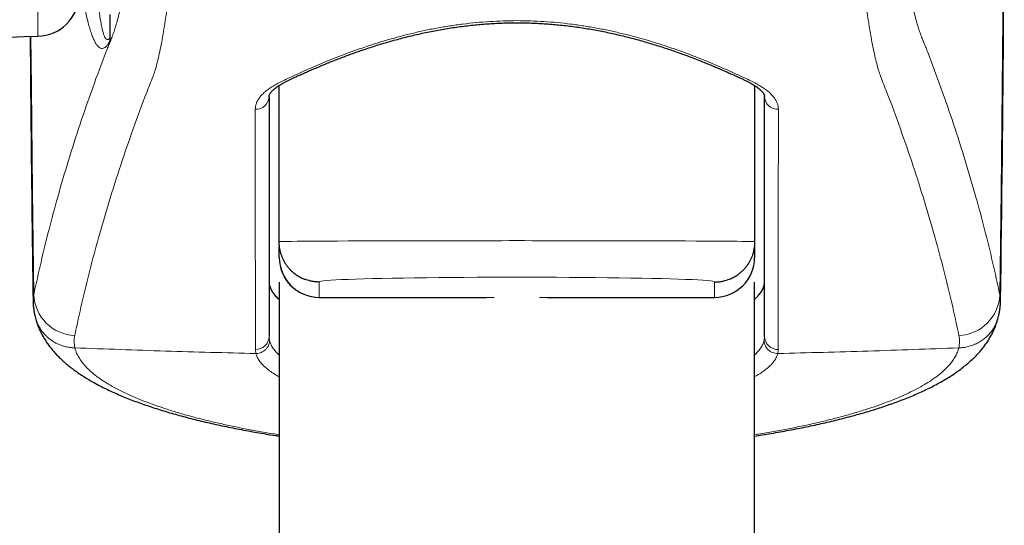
# Model space of a CAD drawing. Header units: millimetres. Extents: x 8 to 1162, y 12 to 2222.
# Tile 44 of 54: x 598 to 635, y 1844 to 1863. Entities that reach past the tile are written whole.
import ezdxf

# ---------------------------------------------------------------- set-up
doc = ezdxf.new("R2010")
doc.units = ezdxf.units.MM

msp = doc.modelspace()

# ---------------------------------------------------------------- linework, layer by layer
at = {"color": 8, "linetype": 'Continuous', "lineweight": 0}
for p, q in [((599.166, 1862.357), (599.166, 1894.451)), ((609.704, 1853.154), (609.704, 1852.576)), ((624.499, 1852.576), (624.499, 1853.154)), ((609.704, 1852.576), (616.251, 1852.576)), ((609.704, 1852.576), (609.704, 1852.576)), ((617.945, 1852.576), (624.499, 1852.576)), ((624.499, 1852.576), (624.499, 1852.576)), ((607.823, 1851.112), (607.84, 1850.962)), ((626.356, 1850.962), (626.373, 1851.112)), ((600.555, 1850.686), (600.555, 1850.689)), ((607.329, 1850.477), (607.311, 1850.627)), ((626.885, 1850.627), (626.867, 1850.477)), ((633.641, 1850.686), (633.641, 1850.689))]:
    msp.add_line(p, q, dxfattribs=at)
at = {"color": 7, "linetype": 'Continuous', "lineweight": 30}
for p, q in [((601.868, 1863.168), (601.868, 1862.24)), ((608.191, 1860.51), (608.191, 1854.664)), ((626.013, 1854.664), (626.013, 1860.505)), ((608.204, 1854.076), (608.204, 1854.47)), ((625.999, 1854.471), (625.999, 1854.076)), ((608.198, 1853.143), (608.198, 1591.376)), ((625.998, 1591.376), (625.998, 1853.143)), ((609.704, 1852.576), (615.95, 1852.576)), ((618.246, 1852.576), (624.499, 1852.576)), ((599.063, 1851.873), (599.065, 1851.866)), ((599.064, 1851.866), (599.074, 1851.827))]:
    msp.add_line(p, q, dxfattribs=at)
at = {"color": 8, "linetype": 'Continuous', "lineweight": 0, "flags": 128}
for points in [[(635.093, 1895.298), (635.161, 1891.424), (635.216, 1887.549), (635.26, 1883.675), (635.291, 1879.801), (635.311, 1875.926), (635.319, 1872.051), (635.315, 1868.177), (635.299, 1864.302), (635.272, 1860.428), (635.232, 1856.553), (635.18, 1852.679)], [(598.909, 1862.35), (598.924, 1860.428), (598.964, 1856.553), (599.015, 1852.679)]]:
    msp.add_lwpolyline(points, dxfattribs=at)
at = {"color": 7, "linetype": 'Continuous', "lineweight": 30}
for centre, radius, start, end in [((-624.797, 1871.404), 1260.145, 359.13807, 1.086717), ((599.117, 1863.956), 1.6, 271.7303, 357), ((584.068, 2362.129), 500, 270.78721, 271.73032), ((1858.993, 1871.404), 1260.145, 180.411721, 180.861929), ((609.704, 1854.076), 1.5, 180, 270), ((624.499, 1854.076), 1.5, 270, 0)]:
    msp.add_arc(centre, radius, start, end, dxfattribs=at)
at = {"color": 8, "linetype": 'Continuous', "lineweight": 0}
for centre, radius, start, end in [((607.329, 1860.115), 0.494, 267.3502, 358.9863), ((626.867, 1860.115), 0.494, 181.0137, 272.6498), ((609.704, 1854.076), 1.5, 180.0074, 270.0074), ((624.5, 1854.076), 1.5, 269.9926, 359.9926), ((600.612, 1852.749), 1.598, 182.5198, 267.6661), ((633.584, 1852.749), 1.598, 272.3339, 357.4802), ((607.331, 1851.119), 0.492, 267.7101, 359.1767), ((626.867, 1851.12), 0.494, 180.9917, 272.1216)]:
    msp.add_arc(centre, radius, start, end, dxfattribs=at)
for centre, major_axis, ratio, start_param, end_param in [((617.102, 1854.664), (8.911, 0), 0.004287, 0, 3.141593), ((617.102, 1853.164), (7.411, 0), 0.022795, 6.222766, 9.485197)]:
    msp.add_ellipse(centre, major_axis=major_axis, ratio=ratio, start_param=start_param, end_param=end_param, dxfattribs=at)
for points, knots in [([(600.547, 1851.152), (600.635, 1851.558), (600.81, 1852.37), (601.109, 1853.588), (601.447, 1854.854), (601.831, 1856.168), (602.264, 1857.531), (602.734, 1858.889), (603.142, 1860.009), (603.428, 1860.714), (603.556, 1861.07), (603.626, 1861.326), (603.696, 1861.619), (603.768, 1861.953), (603.838, 1862.325), (603.905, 1862.718), (603.967, 1863.124), (604.026, 1863.539), (604.083, 1863.98), (604.139, 1864.451), (604.194, 1864.951), (604.249, 1865.48), (604.301, 1866.033), (604.35, 1866.604), (604.397, 1867.19), (604.442, 1867.79), (604.484, 1868.409), (604.525, 1869.052), (604.563, 1869.718), (604.6, 1870.407), (604.633, 1871.11), (604.664, 1871.819), (604.692, 1872.531), (604.716, 1873.245), (604.738, 1873.969), (604.758, 1874.707), (604.774, 1875.459), (604.788, 1876.224), (604.799, 1876.993), (604.807, 1877.756), (604.812, 1878.511), (604.814, 1879.259), (604.814, 1880.005), (604.81, 1880.756), (604.803, 1881.509), (604.793, 1882.264), (604.781, 1883.013), (604.765, 1883.745), (604.747, 1884.461), (604.726, 1885.159), (604.703, 1885.846), (604.677, 1886.527), (604.648, 1887.199), (604.616, 1887.862), (604.581, 1888.508), (604.545, 1889.129), (604.506, 1889.727), (604.465, 1890.3), (604.422, 1890.852), (604.377, 1891.389), (604.329, 1891.907), (604.279, 1892.406), (604.227, 1892.879), (604.173, 1893.323), (604.119, 1893.736), (604.063, 1894.121), (604.005, 1894.478), (603.946, 1894.811), (603.885, 1895.118), (603.823, 1895.396), (603.759, 1895.644), (603.696, 1895.857), (603.633, 1896.035), (603.571, 1896.181), (603.509, 1896.299), (603.446, 1896.388), (603.383, 1896.45), (603.341, 1896.466), (603.32, 1896.474)], [0, 0, 0, 0, 0.054626, 0.109253, 0.163879, 0.225108, 0.286339, 0.347569, 0.408799, 0.436036, 0.44514, 0.454249, 0.463352, 0.472633, 0.48192, 0.491202, 0.499361, 0.507528, 0.515694, 0.523854, 0.532249, 0.540652, 0.549055, 0.55745, 0.565614, 0.573784, 0.581954, 0.590118, 0.598521, 0.606932, 0.615343, 0.623746, 0.631865, 0.639991, 0.648117, 0.656235, 0.664592, 0.672956, 0.68132, 0.689676, 0.697764, 0.705859, 0.713953, 0.722041, 0.730364, 0.738694, 0.747025, 0.755348, 0.763427, 0.771513, 0.779599, 0.787677, 0.79599, 0.80431, 0.812631, 0.820943, 0.829037, 0.837137, 0.845238, 0.853331, 0.861657, 0.869991, 0.878324, 0.88665, 0.894785, 0.902927, 0.911069, 0.919204, 0.927573, 0.93595, 0.944327, 0.952697, 0.96057, 0.968456, 0.976349, 0.984241, 0.992127, 1, 1, 1, 1]), ([(633.649, 1851.152), (633.561, 1851.558), (633.386, 1852.37), (633.087, 1853.588), (632.749, 1854.854), (632.365, 1856.168), (631.931, 1857.531), (631.462, 1858.889), (631.054, 1860.009), (630.768, 1860.714), (630.64, 1861.07), (630.57, 1861.326), (630.5, 1861.619), (630.428, 1861.953), (630.358, 1862.325), (630.291, 1862.718), (630.229, 1863.124), (630.17, 1863.539), (630.113, 1863.98), (630.057, 1864.451), (630.001, 1864.951), (629.947, 1865.48), (629.895, 1866.033), (629.845, 1866.604), (629.798, 1867.19), (629.754, 1867.79), (629.711, 1868.409), (629.671, 1869.052), (629.632, 1869.718), (629.596, 1870.407), (629.562, 1871.11), (629.532, 1871.819), (629.504, 1872.531), (629.48, 1873.245), (629.457, 1873.969), (629.438, 1874.707), (629.421, 1875.459), (629.407, 1876.224), (629.396, 1876.993), (629.388, 1877.756), (629.384, 1878.511), (629.381, 1879.259), (629.382, 1880.005), (629.386, 1880.756), (629.393, 1881.509), (629.402, 1882.264), (629.415, 1883.013), (629.431, 1883.745), (629.449, 1884.461), (629.469, 1885.159), (629.493, 1885.846), (629.519, 1886.527), (629.548, 1887.199), (629.58, 1887.862), (629.614, 1888.508), (629.651, 1889.129), (629.69, 1889.727), (629.731, 1890.3), (629.773, 1890.852), (629.819, 1891.389), (629.866, 1891.907), (629.917, 1892.406), (629.969, 1892.879), (630.022, 1893.323), (630.077, 1893.736), (630.133, 1894.121), (630.19, 1894.478), (630.25, 1894.811), (630.31, 1895.118), (630.373, 1895.396), (630.437, 1895.644), (630.5, 1895.857), (630.563, 1896.035), (630.625, 1896.181), (630.687, 1896.299), (630.75, 1896.388), (630.813, 1896.45), (630.855, 1896.466), (630.876, 1896.474)], [0, 0, 0, 0, 0.0546261, 0.1092525, 0.1638786, 0.225108, 0.2863385, 0.3475691, 0.4087985, 0.4360361, 0.4451403, 0.4542487, 0.4633518, 0.4726333, 0.4819201, 0.4912017, 0.4993611, 0.5075276, 0.5156941, 0.5238535, 0.532249, 0.540652, 0.5490551, 0.5574505, 0.5656137, 0.5737841, 0.5819544, 0.5901176, 0.5985209, 0.6069319, 0.615343, 0.6237464, 0.6318652, 0.639991, 0.6481167, 0.6562353, 0.6645917, 0.6729557, 0.6813199, 0.6896763, 0.697764, 0.7058587, 0.7139533, 0.7220409, 0.7303638, 0.7386944, 0.747025, 0.7553481, 0.7634271, 0.7715129, 0.7795987, 0.7876775, 0.7959901, 0.8043102, 0.8126305, 0.8209432, 0.8290368, 0.8371372, 0.8452376, 0.8533311, 0.8616571, 0.8699907, 0.8783244, 0.8866505, 0.8947854, 0.9029273, 0.9110692, 0.9192042, 0.9275735, 0.9359504, 0.9443274, 0.9526968, 0.9605702, 0.9684563, 0.9763487, 0.9842409, 0.9921268, 1, 1, 1, 1]), ([(601.809, 1894.905), (601.834, 1894.894), (601.884, 1894.874), (601.959, 1894.796), (602.034, 1894.684), (602.107, 1894.534), (602.177, 1894.357), (602.244, 1894.157), (602.306, 1893.938), (602.367, 1893.693), (602.428, 1893.419), (602.489, 1893.115), (602.548, 1892.781), (602.606, 1892.421), (602.662, 1892.04), (602.716, 1891.64), (602.767, 1891.221), (602.816, 1890.78), (602.864, 1890.314), (602.911, 1889.822), (602.956, 1889.304), (602.998, 1888.767), (603.038, 1888.217), (603.075, 1887.655), (603.109, 1887.082), (603.14, 1886.495), (603.17, 1885.889), (603.197, 1885.263), (603.221, 1884.618), (603.243, 1883.962), (603.262, 1883.303), (603.277, 1882.641), (603.29, 1881.977), (603.3, 1881.308), (603.307, 1880.627), (603.311, 1879.935), (603.312, 1879.234), (603.31, 1878.531), (603.305, 1877.834), (603.298, 1877.144), (603.287, 1876.462), (603.273, 1875.783), (603.257, 1875.103), (603.237, 1874.421), (603.215, 1873.741), (603.189, 1873.069), (603.161, 1872.412), (603.13, 1871.771), (603.097, 1871.147), (603.062, 1870.535), (603.024, 1869.932), (602.983, 1869.337), (602.939, 1868.755), (602.893, 1868.19), (602.845, 1867.649), (602.795, 1867.133), (602.744, 1866.641), (602.691, 1866.17), (602.636, 1865.716), (602.579, 1865.28), (602.52, 1864.864), (602.459, 1864.473), (602.397, 1864.108), (602.334, 1863.77), (602.27, 1863.459), (602.205, 1863.175), (602.139, 1862.919), (602.072, 1862.69), (602.003, 1862.487), (601.934, 1862.302), (601.865, 1862.129), (601.796, 1861.962), (601.575, 1861.401), (601.215, 1860.425), (600.743, 1859.065), (600.307, 1857.7), (599.921, 1856.385), (599.581, 1855.117), (599.28, 1853.899), (599.104, 1853.086), (599.015, 1852.679)], [0, 0, 0, 0, 0.008926, 0.017868, 0.026814, 0.035755, 0.044682, 0.052496, 0.060317, 0.068138, 0.075953, 0.083992, 0.092039, 0.100085, 0.108125, 0.115897, 0.123676, 0.131455, 0.139227, 0.147223, 0.155227, 0.16323, 0.171226, 0.178982, 0.186744, 0.194506, 0.202262, 0.210242, 0.21823, 0.226218, 0.234198, 0.241961, 0.249731, 0.257501, 0.265263, 0.273253, 0.28125, 0.289247, 0.297236, 0.30503, 0.312829, 0.320629, 0.328422, 0.336444, 0.344474, 0.352503, 0.360525, 0.368363, 0.376208, 0.384053, 0.391891, 0.39996, 0.408036, 0.416112, 0.42418, 0.432019, 0.439865, 0.44771, 0.455549, 0.463615, 0.471687, 0.47976, 0.487825, 0.495873, 0.503932, 0.511995, 0.520054, 0.528102, 0.536389, 0.544679, 0.552972, 0.561268, 0.56956, 0.634031, 0.698503, 0.762975, 0.827446, 0.884964, 0.942482, 1, 1, 1, 1]), ([(632.393, 1894.906), (632.368, 1894.897), (632.317, 1894.878), (632.241, 1894.801), (632.165, 1894.688), (632.09, 1894.538), (632.019, 1894.358), (631.952, 1894.157), (631.89, 1893.938), (631.828, 1893.693), (631.767, 1893.419), (631.707, 1893.115), (631.648, 1892.781), (631.59, 1892.421), (631.534, 1892.04), (631.48, 1891.64), (631.429, 1891.221), (631.379, 1890.78), (631.331, 1890.314), (631.285, 1889.822), (631.24, 1889.304), (631.198, 1888.767), (631.158, 1888.217), (631.121, 1887.655), (631.087, 1887.082), (631.055, 1886.495), (631.026, 1885.889), (630.999, 1885.263), (630.974, 1884.618), (630.953, 1883.962), (630.934, 1883.303), (630.918, 1882.641), (630.906, 1881.977), (630.896, 1881.308), (630.889, 1880.627), (630.885, 1879.935), (630.883, 1879.234), (630.885, 1878.531), (630.89, 1877.834), (630.898, 1877.144), (630.909, 1876.462), (630.922, 1875.783), (630.939, 1875.103), (630.958, 1874.421), (630.981, 1873.741), (631.007, 1873.069), (631.035, 1872.412), (631.065, 1871.771), (631.098, 1871.147), (631.134, 1870.535), (631.172, 1869.932), (631.213, 1869.337), (631.257, 1868.755), (631.303, 1868.19), (631.351, 1867.649), (631.401, 1867.133), (631.452, 1866.641), (631.504, 1866.17), (631.559, 1865.716), (631.617, 1865.28), (631.676, 1864.864), (631.736, 1864.473), (631.798, 1864.108), (631.861, 1863.77), (631.926, 1863.459), (631.991, 1863.175), (632.057, 1862.919), (632.124, 1862.69), (632.193, 1862.487), (632.262, 1862.302), (632.331, 1862.129), (632.4, 1861.962), (632.621, 1861.401), (632.981, 1860.425), (633.453, 1859.065), (633.889, 1857.7), (634.275, 1856.385), (634.615, 1855.117), (634.916, 1853.899), (635.092, 1853.086), (635.18, 1852.679)], [0, 0, 0, 0, 0.00908, 0.018176, 0.027277, 0.036373, 0.045454, 0.053262, 0.061077, 0.068891, 0.076699, 0.084732, 0.092772, 0.100813, 0.108846, 0.116612, 0.124384, 0.132157, 0.139923, 0.147913, 0.155909, 0.163906, 0.171896, 0.179645, 0.187401, 0.195157, 0.202906, 0.21088, 0.218862, 0.226843, 0.234817, 0.242574, 0.250337, 0.2581, 0.265857, 0.27384, 0.28183, 0.289821, 0.297804, 0.305591, 0.313385, 0.321178, 0.328965, 0.336981, 0.345003, 0.353026, 0.361042, 0.368874, 0.376712, 0.384551, 0.392383, 0.400445, 0.408514, 0.416584, 0.424646, 0.432478, 0.440317, 0.448157, 0.455989, 0.464048, 0.472114, 0.48018, 0.488239, 0.49628, 0.504333, 0.512389, 0.520442, 0.528483, 0.536764, 0.545047, 0.553334, 0.561622, 0.569908, 0.634327, 0.698746, 0.763166, 0.827585, 0.885056, 0.942528, 1, 1, 1, 1]), ([(601.865, 1862.176), (601.841, 1862.132), (601.791, 1862.046), (601.72, 1861.964), (601.65, 1861.914), (601.584, 1861.896), (601.518, 1861.906), (601.452, 1861.945), (601.385, 1862.014), (601.319, 1862.114), (601.254, 1862.244), (601.19, 1862.402), (601.127, 1862.588), (601.067, 1862.799), (601.007, 1863.038), (600.948, 1863.306), (600.89, 1863.604), (600.833, 1863.933), (600.786, 1864.234), (600.758, 1864.434), (600.748, 1864.507)], [0, 0, 0, 0, 0.061876, 0.123753, 0.179251, 0.234798, 0.290344, 0.345843, 0.402953, 0.460115, 0.517277, 0.574387, 0.629873, 0.685408, 0.740942, 0.796429, 0.853535, 0.910694, 0.967853, 1, 1, 1, 1]), ([(601.865, 1862.176), (601.865, 1862.178), (601.866, 1862.182), (601.866, 1862.19), (601.866, 1862.198), (601.865, 1862.207), (601.864, 1862.219), (601.862, 1862.235), (601.859, 1862.245), (601.851, 1862.257), (601.832, 1862.255), (601.804, 1862.241), (601.767, 1862.229), (601.728, 1862.246), (601.689, 1862.293), (601.649, 1862.374), (601.609, 1862.491), (601.57, 1862.646), (601.532, 1862.839), (601.493, 1863.07), (601.458, 1863.322), (601.426, 1863.591), (601.397, 1863.866), (601.377, 1864.07), (601.368, 1864.172)], [0, 0, 0, 0, 0.000549, 0.001329, 0.002114, 0.002921, 0.004793, 0.008055, 0.017224, 0.02644, 0.055972, 0.123875, 0.191773, 0.26831, 0.344908, 0.421489, 0.498003, 0.57533, 0.652741, 0.730148, 0.807469, 0.871638, 0.935832, 1, 1, 1, 1]), ([(608.337, 1860.684), (608.337, 1860.684), (608.419, 1860.724), (608.593, 1860.807), (608.881, 1860.941), (609.19, 1861.081), (609.519, 1861.225), (609.867, 1861.373), (610.237, 1861.523), (610.626, 1861.674), (611.036, 1861.825), (611.451, 1861.968), (611.87, 1862.104), (612.291, 1862.231), (612.727, 1862.352), (613.176, 1862.466), (613.636, 1862.57), (614.107, 1862.664), (614.588, 1862.746), (615.079, 1862.815), (615.578, 1862.87), (616.082, 1862.91), (616.589, 1862.935), (617.098, 1862.944), (617.606, 1862.935), (618.114, 1862.91), (618.618, 1862.87), (619.117, 1862.815), (619.608, 1862.746), (620.089, 1862.664), (620.56, 1862.57), (621.02, 1862.466), (621.469, 1862.352), (621.905, 1862.231), (622.326, 1862.104), (622.745, 1861.968), (623.16, 1861.825), (623.569, 1861.674), (623.959, 1861.523), (624.329, 1861.373), (624.677, 1861.225), (625.006, 1861.081), (625.315, 1860.941), (625.602, 1860.807), (625.777, 1860.724), (625.859, 1860.684), (625.859, 1860.684)], [0, 0, 0, 0, 0.000003, 0.025797, 0.051613, 0.077408, 0.10229, 0.127241, 0.152226, 0.177212, 0.202162, 0.227043, 0.249748, 0.272517, 0.295313, 0.318103, 0.340858, 0.363552, 0.38623, 0.408991, 0.431791, 0.454584, 0.477332, 0.5, 0.522668, 0.545416, 0.568209, 0.591009, 0.61377, 0.636448, 0.659142, 0.681897, 0.704687, 0.727483, 0.750252, 0.772957, 0.797838, 0.822788, 0.847774, 0.872759, 0.89771, 0.922592, 0.948387, 0.974203, 0.999997, 1, 1, 1, 1]), ([(607.306, 1859.622), (607.308, 1859.659), (607.312, 1859.735), (607.345, 1859.847), (607.397, 1859.959), (607.471, 1860.07), (607.566, 1860.18), (607.682, 1860.286), (607.817, 1860.39), (607.969, 1860.49), (608.142, 1860.588), (608.27, 1860.652), (608.337, 1860.684), (608.337, 1860.684)], [0, 0, 0, 0, 0.100003, 0.200056, 0.300058, 0.401949, 0.503893, 0.605783, 0.703934, 0.802084, 0.901036, 0.999987, 1, 1, 1, 1]), ([(625.859, 1860.684), (625.859, 1860.684), (625.926, 1860.653), (626.053, 1860.589), (626.225, 1860.491), (626.378, 1860.391), (626.513, 1860.287), (626.627, 1860.182), (626.722, 1860.074), (626.796, 1859.964), (626.85, 1859.851), (626.883, 1859.737), (626.888, 1859.66), (626.89, 1859.622)], [0, 0, 0, 0, 0.000013, 0.098162, 0.196311, 0.295264, 0.394217, 0.494215, 0.594266, 0.694265, 0.796158, 0.898106, 1, 1, 1, 1]), ([(607.311, 1850.627), (607.31, 1852.333), (607.309, 1855.326), (607.307, 1858.331), (607.306, 1859.622)], [0, 0, 0, 0, 0.5702987, 1, 1, 1, 1]), ([(626.89, 1859.622), (626.889, 1858.331), (626.886, 1855.326), (626.885, 1852.333), (626.885, 1850.627)], [0, 0, 0, 0, 0.4297013, 1, 1, 1, 1]), ([(599.015, 1852.679), (599.008, 1852.641), (598.992, 1852.564), (598.991, 1852.486), (598.99, 1852.448)], [0, 0, 0, 0, 0.500469, 1, 1, 1, 1]), ([(635.18, 1852.679), (635.188, 1852.641), (635.204, 1852.564), (635.205, 1852.486), (635.205, 1852.448)], [0, 0, 0, 0, 0.500448, 1, 1, 1, 1]), ([(599.065, 1851.866), (599.069, 1851.847), (599.082, 1851.787), (599.117, 1851.687), (599.168, 1851.566), (599.23, 1851.45), (599.301, 1851.34), (599.382, 1851.237), (599.472, 1851.14), (599.57, 1851.051), (599.675, 1850.971), (599.786, 1850.9), (599.905, 1850.838), (600.028, 1850.786), (600.155, 1850.745), (600.285, 1850.714), (600.419, 1850.693), (600.509, 1850.689), (600.555, 1850.686)], [0, 0, 0, 0, 0.027978, 0.091791, 0.157458, 0.223124, 0.286937, 0.35075, 0.416416, 0.482083, 0.545896, 0.609708, 0.675375, 0.741041, 0.804854, 0.868667, 0.934333, 1, 1, 1, 1]), ([(635.131, 1851.873), (635.123, 1851.838), (635.102, 1851.746), (635.046, 1851.603), (634.967, 1851.448), (634.869, 1851.303), (634.755, 1851.169), (634.626, 1851.049), (634.484, 1850.944), (634.33, 1850.856), (634.167, 1850.784), (633.996, 1850.732), (633.82, 1850.697), (633.701, 1850.69), (633.641, 1850.686)], [0, 0, 0, 0, 0.053776, 0.139971, 0.225892, 0.311813, 0.398007, 0.483928, 0.569849, 0.656043, 0.741964, 0.827885, 0.914079, 1, 1, 1, 1]), ([(600.555, 1850.689), (600.547, 1850.728), (600.531, 1850.805), (600.523, 1850.921), (600.527, 1851.037), (600.54, 1851.114), (600.547, 1851.152)], [0, 0, 0, 0, 0.249629, 0.499257, 0.749629, 1, 1, 1, 1]), ([(633.641, 1850.689), (633.649, 1850.728), (633.665, 1850.805), (633.673, 1850.921), (633.669, 1851.037), (633.656, 1851.114), (633.649, 1851.152)], [0, 0, 0, 0, 0.249629, 0.499257, 0.749629, 1, 1, 1, 1]), ([(607.329, 1850.477), (607.355, 1850.478), (607.409, 1850.479), (607.491, 1850.499), (607.574, 1850.533), (607.655, 1850.585), (607.728, 1850.655), (607.788, 1850.743), (607.83, 1850.847), (607.837, 1850.923), (607.84, 1850.962)], [0, 0, 0, 0, 0.098439, 0.204475, 0.318105, 0.439324, 0.568128, 0.704512, 0.848471, 1, 1, 1, 1]), ([(607.84, 1850.962), (607.853, 1850.918), (607.878, 1850.832), (607.949, 1850.702), (608.047, 1850.573), (608.13, 1850.481), (608.19, 1850.431), (608.198, 1850.424)], [0, 0, 0, 0, 0.23857, 0.477299, 0.715868, 0.960433, 1, 1, 1, 1]), ([(625.998, 1850.424), (626.038, 1850.462), (626.128, 1850.545), (626.23, 1850.677), (626.313, 1850.819), (626.341, 1850.914), (626.356, 1850.962)], [0, 0, 0, 0, 0.212188, 0.47472, 0.737466, 1, 1, 1, 1]), ([(600.555, 1850.686), (600.565, 1850.65), (600.584, 1850.577), (600.637, 1850.447), (600.717, 1850.297), (600.837, 1850.126), (600.985, 1849.957), (601.162, 1849.788), (601.37, 1849.62), (601.609, 1849.452), (601.877, 1849.287), (602.167, 1849.128), (602.479, 1848.974), (602.808, 1848.827), (603.162, 1848.683), (603.543, 1848.542), (603.951, 1848.403), (604.386, 1848.268), (604.844, 1848.136), (605.32, 1848.011), (605.811, 1847.893), (606.318, 1847.78), (606.842, 1847.672), (607.391, 1847.569), (607.843, 1847.49), (608.119, 1847.447), (608.198, 1847.435)], [0, 0, 0, 0, 0.028063, 0.056127, 0.10052, 0.14495, 0.18938, 0.233773, 0.279392, 0.32505, 0.370709, 0.416327, 0.459465, 0.502637, 0.54581, 0.588947, 0.633259, 0.677609, 0.721958, 0.766269, 0.809254, 0.852274, 0.895294, 0.938278, 0.982495, 1, 1, 1, 1]), ([(608.198, 1849.609), (608.14, 1849.641), (608.01, 1849.713), (607.839, 1849.829), (607.68, 1849.956), (607.55, 1850.084), (607.447, 1850.214), (607.37, 1850.345), (607.343, 1850.433), (607.329, 1850.477)], [0, 0, 0, 0, 0.116983, 0.263811, 0.411043, 0.558483, 0.705926, 0.853166, 1, 1, 1, 1]), ([(625.998, 1847.435), (626.072, 1847.446), (626.341, 1847.488), (626.79, 1847.567), (627.342, 1847.67), (627.88, 1847.78), (628.404, 1847.897), (628.911, 1848.02), (629.396, 1848.149), (629.854, 1848.281), (630.284, 1848.416), (630.688, 1848.554), (631.067, 1848.697), (631.426, 1848.844), (631.763, 1848.996), (632.076, 1849.153), (632.362, 1849.312), (632.636, 1849.484), (632.891, 1849.669), (633.12, 1849.865), (633.296, 1850.049), (633.427, 1850.219), (633.523, 1850.374), (633.597, 1850.53), (633.626, 1850.634), (633.641, 1850.686)], [0, 0, 0, 0, 0.016461, 0.060141, 0.103821, 0.147463, 0.192388, 0.237355, 0.282321, 0.327247, 0.370883, 0.414554, 0.458226, 0.501862, 0.546705, 0.591586, 0.636468, 0.681312, 0.733851, 0.78642, 0.83896, 0.879206, 0.91948, 0.959753, 1, 1, 1, 1]), ([(626.867, 1850.477), (626.852, 1850.43), (626.822, 1850.336), (626.737, 1850.196), (626.621, 1850.057), (626.474, 1849.919), (626.293, 1849.785), (626.135, 1849.681), (626.026, 1849.624), (625.998, 1849.61)], [0, 0, 0, 0, 0.1573255, 0.3151512, 0.4732273, 0.6312983, 0.7891123, 0.9464301, 1, 1, 1, 1])]:
    msp.add_open_spline(points, degree=3, knots=knots, dxfattribs=at)
at = {"color": 7, "linetype": 'Continuous', "lineweight": 30}
for points, knots in [([(607.824, 1860.107), (607.824, 1860.113), (607.824, 1860.124), (607.828, 1860.141), (607.835, 1860.163), (607.848, 1860.191), (607.868, 1860.223), (607.894, 1860.259), (607.929, 1860.3), (607.972, 1860.343), (608.024, 1860.389), (608.084, 1860.437), (608.15, 1860.484), (608.22, 1860.53), (608.298, 1860.576), (608.386, 1860.625), (608.483, 1860.675), (608.589, 1860.728), (608.706, 1860.783), (608.832, 1860.841), (608.966, 1860.902), (609.11, 1860.966), (609.265, 1861.035), (609.432, 1861.108), (609.613, 1861.185), (609.802, 1861.264), (609.998, 1861.345), (610.202, 1861.427), (610.412, 1861.509), (610.627, 1861.592), (610.85, 1861.674), (611.078, 1861.757), (611.313, 1861.838), (611.554, 1861.919), (611.799, 1861.998), (612.049, 1862.076), (612.303, 1862.151), (612.56, 1862.224), (612.821, 1862.294), (613.084, 1862.36), (613.35, 1862.423), (613.617, 1862.483), (613.887, 1862.539), (614.158, 1862.591), (614.43, 1862.638), (614.702, 1862.681), (614.975, 1862.72), (615.248, 1862.754), (615.522, 1862.783), (615.796, 1862.808), (616.07, 1862.828), (616.344, 1862.844), (616.618, 1862.855), (616.893, 1862.861), (617.168, 1862.862), (617.442, 1862.858), (617.715, 1862.85), (617.987, 1862.837), (618.259, 1862.819), (618.53, 1862.797), (618.801, 1862.77), (619.071, 1862.739), (619.342, 1862.703), (619.612, 1862.663), (619.881, 1862.619), (620.148, 1862.57), (620.415, 1862.517), (620.68, 1862.461), (620.944, 1862.401), (621.205, 1862.337), (621.464, 1862.27), (621.719, 1862.201), (621.971, 1862.128), (622.221, 1862.053), (622.467, 1861.976), (622.71, 1861.897), (622.948, 1861.816), (623.181, 1861.734), (623.408, 1861.651), (623.629, 1861.569), (623.843, 1861.486), (624.051, 1861.404), (624.253, 1861.322), (624.448, 1861.242), (624.636, 1861.163), (624.815, 1861.085), (624.987, 1861.01), (625.143, 1860.94), (625.287, 1860.875), (625.418, 1860.816), (625.542, 1860.759), (625.656, 1860.704), (625.76, 1860.651), (625.855, 1860.601), (625.939, 1860.552), (626.014, 1860.506), (626.083, 1860.458), (626.147, 1860.409), (626.204, 1860.361), (626.25, 1860.317), (626.288, 1860.275), (626.318, 1860.238), (626.34, 1860.205), (626.355, 1860.176), (626.365, 1860.152), (626.37, 1860.133), (626.373, 1860.119), (626.372, 1860.11), (626.372, 1860.107)], [0, 0, 0, 0, 0.011356, 0.022124, 0.032261, 0.042684, 0.051766, 0.061393, 0.070627, 0.079665, 0.08863, 0.097592, 0.106583, 0.114425, 0.12271, 0.131054, 0.139495, 0.148055, 0.156742, 0.165553, 0.174475, 0.183492, 0.192529, 0.202631, 0.212701, 0.222842, 0.233031, 0.24324, 0.253437, 0.263587, 0.27369, 0.283859, 0.294043, 0.304187, 0.314286, 0.324337, 0.334338, 0.344287, 0.354197, 0.363945, 0.373645, 0.383283, 0.392849, 0.402333, 0.411726, 0.421021, 0.430211, 0.439381, 0.448474, 0.457501, 0.466478, 0.475424, 0.484354, 0.493286, 0.50223, 0.511131, 0.520001, 0.528871, 0.537754, 0.546665, 0.555621, 0.564638, 0.573733, 0.582917, 0.592125, 0.601397, 0.61077, 0.620237, 0.629786, 0.639405, 0.649079, 0.658796, 0.668582, 0.678472, 0.688463, 0.698533, 0.708658, 0.718812, 0.728969, 0.739096, 0.749255, 0.759456, 0.769673, 0.77989, 0.790087, 0.800251, 0.810369, 0.820448, 0.829013, 0.838014, 0.846915, 0.855705, 0.864377, 0.87293, 0.881378, 0.889747, 0.898091, 0.907602, 0.916666, 0.925714, 0.934762, 0.943838, 0.952998, 0.962341, 0.972036, 0.982405, 0.994101, 1, 1, 1, 1]), ([(601.868, 1862.24), (601.868, 1862.228), (601.868, 1862.205), (601.866, 1862.185), (601.866, 1862.177), (601.865, 1862.176)], [0, 0, 0, 0, 0.502972, 0.933814, 1, 1, 1, 1]), ([(607.823, 1860.106), (607.823, 1858.816), (607.823, 1855.811), (607.823, 1852.818), (607.823, 1851.112)], [0, 0, 0, 0, 0.429699, 1, 1, 1, 1]), ([(626.373, 1851.112), (626.373, 1852.818), (626.373, 1855.811), (626.373, 1858.816), (626.373, 1860.106)], [0, 0, 0, 0, 0.570301, 1, 1, 1, 1]), ([(608.192, 1854.664), (608.192, 1854.652), (608.19, 1854.601), (608.198, 1854.511), (608.213, 1854.394), (608.239, 1854.281), (608.272, 1854.172), (608.313, 1854.067), (608.361, 1853.966), (608.415, 1853.87), (608.476, 1853.78), (608.541, 1853.697), (608.611, 1853.619), (608.684, 1853.548), (608.758, 1853.485), (608.834, 1853.428), (608.908, 1853.38), (608.981, 1853.338), (609.049, 1853.303), (609.108, 1853.276), (609.142, 1853.263), (609.157, 1853.257)], [0, 0, 0, 0, 0.018608, 0.081943, 0.14451, 0.206337, 0.267442, 0.327831, 0.387499, 0.446428, 0.504581, 0.561897, 0.618277, 0.67357, 0.727549, 0.779908, 0.8303, 0.878453, 0.924335, 0.968274, 1, 1, 1, 1]), ([(625.047, 1853.257), (625.052, 1853.259), (625.078, 1853.269), (625.128, 1853.29), (625.196, 1853.324), (625.269, 1853.364), (625.346, 1853.412), (625.425, 1853.469), (625.504, 1853.533), (625.58, 1853.606), (625.653, 1853.685), (625.721, 1853.771), (625.784, 1853.862), (625.839, 1853.959), (625.888, 1854.06), (625.929, 1854.164), (625.964, 1854.275), (625.99, 1854.392), (626.007, 1854.513), (626.014, 1854.604), (626.012, 1854.654), (626.012, 1854.664)], [0, 0, 0, 0, 0.012163, 0.056868, 0.103293, 0.152176, 0.203801, 0.257965, 0.31413, 0.371703, 0.4302, 0.48929, 0.548761, 0.608479, 0.66836, 0.728353, 0.788424, 0.854658, 0.920134, 0.984722, 1, 1, 1, 1]), ([(607.823, 1853.161), (607.826, 1853.116), (607.832, 1853.026), (607.881, 1852.891), (607.958, 1852.758), (608.061, 1852.63), (608.153, 1852.547), (608.198, 1852.507)], [0, 0, 0, 0, 0.2051, 0.4102, 0.610847, 0.812124, 1, 1, 1, 1]), ([(609.704, 1853.154), (609.694, 1853.154), (609.633, 1853.154), (609.523, 1853.162), (609.348, 1853.191), (609.229, 1853.233), (609.157, 1853.258)], [0, 0, 0, 0, 0.056436, 0.32368, 0.593629, 1, 1, 1, 1]), ([(624.499, 1853.154), (624.51, 1853.154), (624.57, 1853.154), (624.681, 1853.162), (624.862, 1853.192), (624.988, 1853.237), (625.066, 1853.265)], [0, 0, 0, 0, 0.054418, 0.312103, 0.572397, 1, 1, 1, 1]), ([(625.998, 1852.506), (626.001, 1852.508), (626.056, 1852.551), (626.138, 1852.637), (626.242, 1852.763), (626.315, 1852.893), (626.364, 1853.026), (626.37, 1853.116), (626.373, 1853.161)], [0, 0, 0, 0, 0.01126, 0.204385, 0.397511, 0.590361, 0.795181, 1, 1, 1, 1]), ([(598.99, 1852.448), (598.99, 1852.447), (598.99, 1852.446), (598.991, 1852.445), (598.991, 1852.444)], [0, 0, 0, 0, 0.0644, 1, 1, 1, 1]), ([(598.991, 1852.444), (598.992, 1852.398), (598.994, 1852.299), (599.01, 1852.148), (599.032, 1852.004), (599.052, 1851.913), (599.062, 1851.872)], [0, 0, 0, 0, 0.23954, 0.511751, 0.784567, 1, 1, 1, 1]), ([(635.134, 1851.872), (635.143, 1851.91), (635.164, 1852), (635.186, 1852.145), (635.202, 1852.298), (635.204, 1852.398), (635.205, 1852.444)], [0, 0, 0, 0, 0.203366, 0.48274, 0.759111, 1, 1, 1, 1]), ([(635.205, 1852.448), (635.205, 1852.447), (635.205, 1852.446), (635.205, 1852.445), (635.205, 1852.444)], [0, 0, 0, 0, 0.061691, 1, 1, 1, 1]), ([(625.998, 1847.384), (626.093, 1847.399), (626.303, 1847.431), (626.624, 1847.484), (626.96, 1847.543), (627.291, 1847.603), (627.617, 1847.665), (627.939, 1847.73), (628.256, 1847.797), (628.568, 1847.867), (628.875, 1847.938), (629.176, 1848.012), (629.471, 1848.087), (629.762, 1848.166), (630.048, 1848.247), (630.329, 1848.33), (630.605, 1848.416), (630.875, 1848.505), (631.139, 1848.597), (631.393, 1848.689), (631.641, 1848.785), (631.884, 1848.884), (632.125, 1848.987), (632.36, 1849.095), (632.587, 1849.205), (632.808, 1849.32), (633.023, 1849.439), (633.23, 1849.562), (633.43, 1849.69), (633.623, 1849.823), (633.806, 1849.96), (633.979, 1850.101), (634.14, 1850.245), (634.289, 1850.392), (634.425, 1850.54), (634.55, 1850.69), (634.662, 1850.841), (634.763, 1850.993), (634.849, 1851.139), (634.924, 1851.284), (634.99, 1851.428), (635.049, 1851.581), (635.097, 1851.728), (635.121, 1851.825), (635.131, 1851.868)], [0, 0, 0, 0, 0.019524, 0.043448, 0.067369, 0.091097, 0.115124, 0.139194, 0.163327, 0.187566, 0.211955, 0.236155, 0.26057, 0.285179, 0.309969, 0.334923, 0.36003, 0.385277, 0.410656, 0.436136, 0.460579, 0.486559, 0.512643, 0.538857, 0.565217, 0.591733, 0.618399, 0.645196, 0.672072, 0.699122, 0.725892, 0.752166, 0.777762, 0.802538, 0.82641, 0.84936, 0.871422, 0.892666, 0.913177, 0.930241, 0.948138, 0.966877, 0.985263, 1, 1, 1, 1]), ([(599.081, 1851.801), (599.089, 1851.772), (599.11, 1851.692), (599.153, 1851.563), (599.212, 1851.415), (599.279, 1851.268), (599.354, 1851.125), (599.439, 1850.983), (599.532, 1850.843), (599.636, 1850.703), (599.749, 1850.565), (599.872, 1850.429), (600.005, 1850.294), (600.15, 1850.16), (600.307, 1850.027), (600.475, 1849.895), (600.656, 1849.764), (600.839, 1849.642), (601.027, 1849.525), (601.223, 1849.41), (601.435, 1849.295), (601.662, 1849.179), (601.895, 1849.068), (602.133, 1848.96), (602.377, 1848.857), (602.626, 1848.757), (602.879, 1848.661), (603.138, 1848.568), (603.403, 1848.478), (603.677, 1848.389), (603.957, 1848.303), (604.243, 1848.219), (604.534, 1848.138), (604.83, 1848.06), (605.131, 1847.984), (605.436, 1847.911), (605.745, 1847.84), (606.06, 1847.772), (606.38, 1847.705), (606.706, 1847.641), (607.036, 1847.579), (607.37, 1847.519), (607.709, 1847.461), (607.985, 1847.417), (608.149, 1847.392), (608.198, 1847.384)], [0, 0, 0, 0, 0.009956, 0.027731, 0.045768, 0.064135, 0.082895, 0.101915, 0.121876, 0.142385, 0.163534, 0.185403, 0.208065, 0.231573, 0.255951, 0.28118, 0.307195, 0.333883, 0.357579, 0.382207, 0.409541, 0.436757, 0.463754, 0.490472, 0.51688, 0.542961, 0.568705, 0.594119, 0.619571, 0.64522, 0.670721, 0.69607, 0.721261, 0.746287, 0.771138, 0.795806, 0.82028, 0.844528, 0.869151, 0.89347, 0.917691, 0.941835, 0.965925, 0.989981, 1, 1, 1, 1])]:
    msp.add_open_spline(points, degree=3, knots=knots, dxfattribs=at)
at = {"color": 8, "linetype": 'Continuous', "lineweight": 0}
for points in [[(626.867, 1850.477), (626.834, 1850.478), (626.768, 1850.481), (626.672, 1850.51), (626.584, 1850.554), (626.506, 1850.615), (626.442, 1850.689), (626.394, 1850.774), (626.363, 1850.866), (626.358, 1850.93), (626.356, 1850.962)], [(600.555, 1850.689), (601.683, 1850.647), (603.941, 1850.562), (606.2, 1850.505), (607.329, 1850.477)], [(633.641, 1850.689), (632.512, 1850.647), (630.255, 1850.562), (627.996, 1850.505), (626.867, 1850.477)]]:
    msp.add_open_spline(points, degree=3, dxfattribs=at)

doc.saveas('drawing.dxf')
